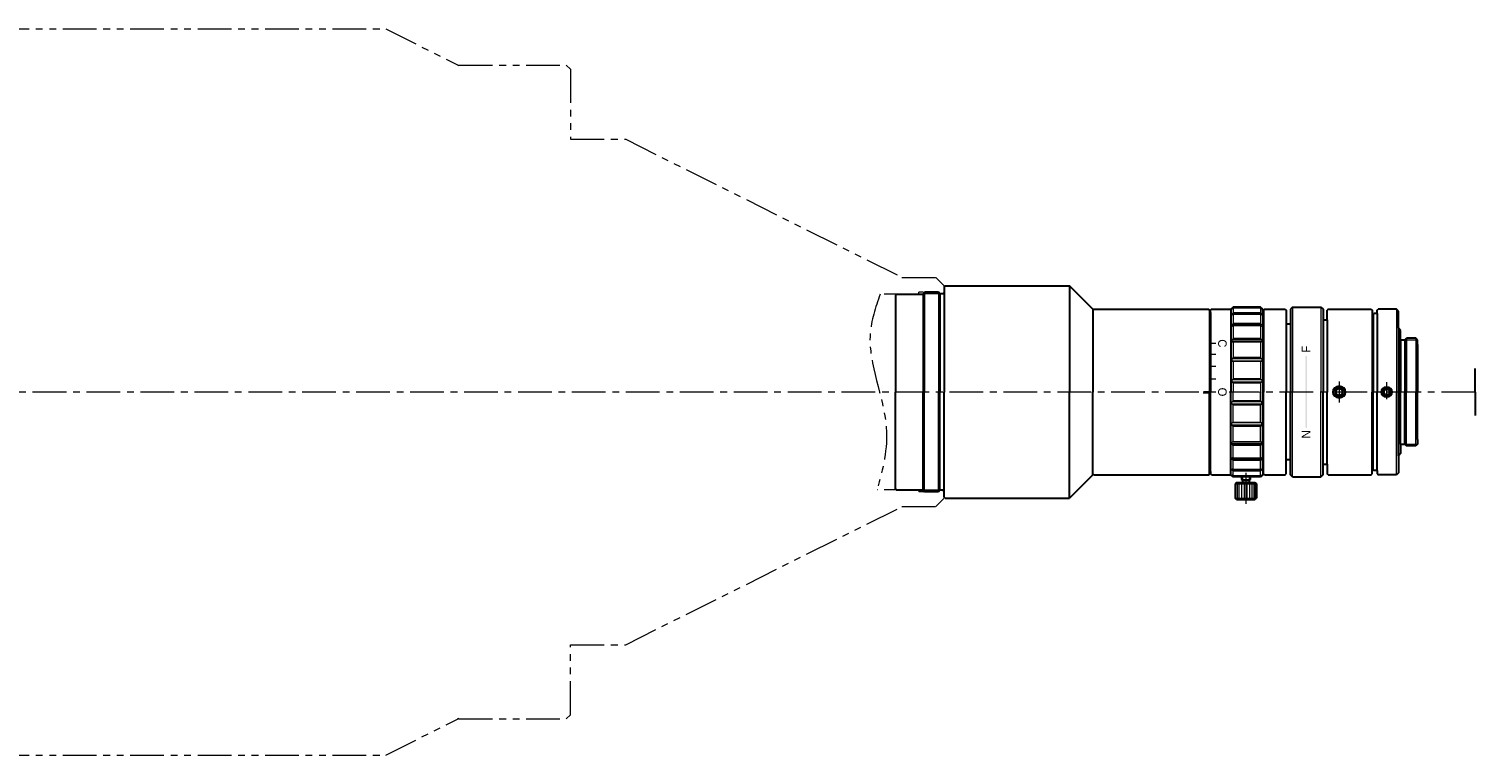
# Model space of a CAD drawing. Header units: millimetres. Extents: x -264 to 264, y -26 to 402.
# Tile 3 of 3: x -76 to 264, y 214 to 386. Entities that reach past the tile are written whole.
import ezdxf
from ezdxf.enums import TextEntityAlignment as Align

# ---------------------------------------------------------------- set-up
doc = ezdxf.new("R2010")
doc.units = ezdxf.units.MM
doc.header["$LTSCALE"] = 0.25
doc.linetypes.add('CENTER', pattern=[50.8, 31.75, -6.35, 6.35, -6.35])
doc.linetypes.add('PHANTOM', pattern=[63.5, 31.75, -6.35, 6.35, -6.35, 6.35, -6.35])
doc.layers.add('00_補助線', color=252, linetype='Continuous', lineweight=0, plot=False)
for name, color, linetype, lineweight in [('01_中心線', 1, 'CENTER', 20), ('03_寸法・文字', 50, 'Continuous', 20), ('iris＆image_circle', 7, 'Continuous', 30), ('VS-TLS200', 7, 'Continuous', 30), ('VS-TLS200-006B', 7, 'Continuous', 30), ('画層1', 7, 'Continuous', 30), ('ﾋﾞｽ・ﾈｼﾞ', 7, 'Continuous', 30)]:
    doc.layers.add(name, color=color, linetype=linetype, lineweight=lineweight)
doc.styles.add('VS Standard', font='txt', dxfattribs={"height": 3})

# ---------------------------------------------------------------- blocks, each defined once
blk = doc.blocks.new('HM26##')
at = {"layer": '画層1'}
blk.add_lwpolyline([(-0.65, -0.38), (0, -0.75), (0.65, -0.38), (0.65, 0.38), (0, 0.75), (-0.65, 0.38)], close=True, dxfattribs=at)
at = {"layer": '画層1', "lineweight": 9}
blk.add_circle((0, 0), 1.3, dxfattribs=at)
at = {"layer": '画層1'}
blk.add_circle((0, 0), 1.08, dxfattribs=at)
blk = doc.blocks.new('HM30##')
at = {"layer": '画層1'}
blk.add_lwpolyline([(-0.75, -0.43), (0, -0.87), (0.75, -0.43), (0.75, 0.43), (0, 0.87), (-0.75, 0.43)], close=True, dxfattribs=at)
at = {"layer": '画層1', "lineweight": 9}
blk.add_circle((0, 0), 1.5, dxfattribs=at)
at = {"layer": '画層1'}
blk.add_circle((0, 0), 1.25, dxfattribs=at)

msp = doc.modelspace()

# ---------------------------------------------------------------- hatches: boundary and pattern name
at = {"layer": '03_寸法・文字'}
h = msp.add_hatch(color=256, dxfattribs=at)
h.dxf.hatch_style = 1
h.paths.add_polyline_path([(203.5, 311.31), (203.5, 311.61), (202.2, 311.61), (202.2, 311.31)])
h = msp.add_hatch(color=256, dxfattribs=at)
h.dxf.hatch_style = 1
h.paths.add_polyline_path([(203.5, 308.7), (203.5, 309), (202.2, 309), (202.2, 308.7)])
h = msp.add_hatch(color=256, dxfattribs=at)
h.dxf.hatch_style = 1
h.paths.add_polyline_path([(224.82, 308.5), (224.58, 308.5), (224.58, 291.5), (224.82, 291.5)])
h = msp.add_hatch(color=256, dxfattribs=at)
h.dxf.hatch_style = 1
h.paths.add_polyline_path([(203.5, 305.87), (203.5, 306.17), (202.2, 306.17), (202.2, 305.87)])
h = msp.add_hatch(color=256, dxfattribs=at)
h.dxf.hatch_style = 1
h.paths.add_polyline_path([(203.5, 302.91), (203.5, 303.21), (202.2, 303.21), (202.2, 302.91)])
h = msp.add_hatch(color=256, dxfattribs=at)
h.dxf.hatch_style = 1
h.paths.add_polyline_path([(202, 299.75), (202, 300.25), (200.5, 300.25), (200.5, 299.75)])
h = msp.add_hatch(color=256, dxfattribs=at)
h.dxf.hatch_style = 1
h.paths.add_polyline_path([(203.5, 299.85), (203.5, 300.15), (202.2, 300.15), (202.2, 299.85)])

# ---------------------------------------------------------------- linework, layer by layer
at = {"layer": '00_補助線'}
for p, q in [((264.5, 305.5), (264.5, 300)), ((202, 299.75), (200.5, 299.75)), ((264.5, 294.5), (264.5, 300))]:
    msp.add_line(p, q, dxfattribs=at)
at = {"layer": '01_中心線'}
for p, q in [((199.47, 300), (-264.5, 300)), ((264.5, 300), (206.63, 300)), ((232.5, 302.5), (232.5, 297.5)), ((210.5, 281), (210.5, 273.7))]:
    msp.add_line(p, q, dxfattribs=at)
at = {"layer": '01_中心線', "ltscale": 0.5}
msp.add_line((243.67, 302.3), (243.67, 297.7), dxfattribs=at)
at = {"layer": 'iris＆image_circle'}
for q in [(264.5, 305.5), (264.5, 294.5)]:
    msp.add_line((264.5, 300), q, dxfattribs=at)
at = {"layer": 'VS-TLS200', "color": 4, "linetype": 'PHANTOM', "lineweight": 15}
for p, q in [((-99.8, 385.5), (8, 385.5)), ((8, 385.5), (25, 377)), ((25, 377), (25, 376.8)), ((25.2, 377), (25, 376.8)), ((25.2, 377), (50.5, 377)), ((51.5, 376), (50.5, 377)), ((51.5, 376), (51.5, 359.5)), ((51.5, 359.5), (64.5, 359.5)), ((64.5, 359.5), (129.5, 327)), ((129.5, 327), (137.5, 327)), ((137.5, 327), (139.5, 325)), ((139.5, 323.5), (139.5, 325)), ((133.3, 323), (124.42, 323)), ((133.3, 323), (133.5, 323.2)), ((133.5, 323.2), (133.5, 323.5)), ((134.5, 323.5), (133.5, 323.5)), ((134.5, 323.5), (134.87, 323.12)), ((139.13, 323.12), (134.87, 323.12)), ((139.5, 323.5), (139.13, 323.12)), ((133.3, 277), (123.68, 277)), ((133.3, 277), (133.5, 276.8)), ((133.5, 276.8), (133.5, 276.5)), ((134.5, 276.5), (133.5, 276.5)), ((134.5, 276.5), (134.87, 276.87)), ((139.13, 276.87), (134.87, 276.87)), ((139.5, 276.5), (139.13, 276.87)), ((139.5, 276.5), (139.5, 275)), ((64.5, 240.5), (129.5, 273)), ((129.5, 273), (137.5, 273)), ((137.5, 273), (139.5, 275)), ((51.5, 224), (51.5, 240.5)), ((51.5, 240.5), (64.5, 240.5)), ((8, 214.5), (25, 223)), ((25, 223), (25, 223.2)), ((25.2, 223), (25, 223.2)), ((25.2, 223), (50.5, 223)), ((51.5, 224), (50.5, 223)), ((-99.8, 214.5), (8, 214.5))]:
    msp.add_line(p, q, dxfattribs=at)
msp.add_open_spline([(124.42, 323), (123.3, 319.91), (119.92, 309.63), (127.84, 294.07), (125.12, 281.87), (123.68, 277)], degree=3, knots=[1.439716, 1.439716, 1.439716, 1.439716, 11.067582, 33.443804, 48.328973, 48.328973, 48.328973, 48.328973], dxfattribs=at)
at = {"layer": 'VS-TLS200-006B'}
for p, q in [((139.7, 325), (139.5, 324.8)), ((139.5, 324.8), (139.5, 323.12)), ((139.7, 325), (169, 325)), ((174.5, 319.5), (169, 325)), ((169, 325), (169, 300)), ((128.2, 323), (128, 322.8)), ((128, 322.8), (128, 320.25)), ((128, 320.25), (128, 300)), ((128.2, 323), (134.5, 323)), ((134.5, 323.12), (134.87, 323.5)), ((134.5, 323.12), (134.5, 323)), ((134.5, 323), (134.5, 300)), ((138.12, 323.5), (134.87, 323.5)), ((138.5, 323.12), (138.12, 323.5)), ((139.5, 323.12), (138.5, 323.12)), ((138.5, 323.12), (138.5, 300)), ((139.5, 323.12), (139.5, 300)), ((174.5, 319.5), (174.5, 318)), ((174.7, 319.5), (174.5, 319.3)), ((174.5, 318), (174.5, 300)), ((174.7, 319.5), (201.8, 319.5)), ((201.8, 319.5), (202, 319.3)), ((202, 319.3), (202, 318.5)), ((202, 318.5), (202.2, 318.7)), ((202, 318.5), (202, 300)), ((202.4, 319.5), (202.2, 319.3)), ((202.2, 318.7), (202.2, 319.3)), ((202.2, 318.7), (202.2, 300)), ((202.4, 319.5), (207, 319.5)), ((207.5, 320), (207, 319.5)), ((207, 319.5), (207, 300)), ((214, 320), (207.5, 320)), ((214.5, 319.5), (214, 320)), ((214.5, 318.3), (214.5, 319.5)), ((214.5, 318.3), (214.5, 300)), ((240.47, 318.3), (240.67, 318.5)), ((240.47, 318.3), (240.47, 316.5)), ((241.47, 318.5), (240.67, 318.5)), ((241.47, 319.3), (241.67, 319.5)), ((241.47, 318.5), (241.47, 319.3)), ((241.47, 318.5), (241.47, 300)), ((245.97, 319.5), (241.67, 319.5)), ((246.47, 319), (245.97, 319.5)), ((246.47, 315), (246.47, 319)), ((240.47, 316.5), (240.27, 316.5)), ((240.47, 316.5), (240.47, 300)), ((246.47, 315), (246.47, 315)), ((246.97, 314.5), (246.47, 315)), ((246.47, 315), (246.47, 300)), ((246.97, 312.3), (246.97, 314.5)), ((246.97, 312.3), (247.97, 312.3)), ((246.97, 312.3), (246.97, 300)), ((247.97, 312.3), (248.37, 312.7)), ((247.97, 312.3), (247.97, 312.3)), ((247.97, 312.3), (247.97, 300)), ((250.57, 312.7), (248.37, 312.7)), ((250.97, 312.3), (250.57, 312.7)), ((250.97, 311.2), (250.97, 312.3)), ((250.97, 311.2), (250.97, 300)), ((128, 279.75), (128, 300)), ((134.5, 277), (134.5, 300)), ((138.5, 276.87), (138.5, 300)), ((139.5, 276.87), (139.5, 300)), ((169, 275), (169, 300)), ((174.5, 282), (174.5, 300)), ((202, 281.5), (202, 300)), ((202.2, 281.3), (202.2, 300)), ((207, 280.5), (207, 300)), ((214.5, 281.7), (214.5, 300)), ((240.47, 283.5), (240.47, 300)), ((241.47, 281.5), (241.47, 300)), ((246.47, 285), (246.47, 300)), ((246.97, 287.7), (246.97, 300)), ((247.97, 287.7), (247.97, 300)), ((250.97, 288.8), (250.97, 300)), ((246.97, 287.7), (247.97, 287.7)), ((246.97, 287.7), (246.97, 285.5)), ((247.97, 287.7), (247.97, 287.7)), ((247.97, 287.7), (248.37, 287.3)), ((250.57, 287.3), (248.37, 287.3)), ((250.97, 287.7), (250.57, 287.3)), ((250.97, 288.8), (250.97, 287.7)), ((240.47, 283.5), (240.27, 283.5)), ((240.47, 281.7), (240.47, 283.5)), ((246.97, 285.5), (246.47, 285)), ((246.47, 285), (246.47, 285)), ((246.47, 285), (246.47, 281)), ((128, 277.2), (128, 279.75)), ((174.5, 280.5), (169, 275)), ((174.5, 280.5), (174.5, 282)), ((174.7, 280.5), (174.5, 280.7)), ((174.7, 280.5), (201.8, 280.5)), ((201.8, 280.5), (202, 280.7)), ((202, 280.7), (202, 281.5)), ((202, 281.5), (202.2, 281.3)), ((202.2, 281.3), (202.2, 280.7)), ((202.4, 280.5), (202.2, 280.7)), ((202.4, 280.5), (207, 280.5)), ((207.5, 280), (207, 280.5)), ((214, 280), (207.5, 280)), ((209.5, 280), (209.5, 279.4)), ((209.7, 279.2), (209.5, 279.4)), ((211.5, 279.4), (211.3, 279.2)), ((211.5, 280), (211.5, 279.4)), ((214.5, 280.5), (214, 280)), ((214.5, 281.7), (214.5, 280.5)), ((240.47, 281.7), (240.67, 281.5)), ((241.47, 281.5), (240.67, 281.5)), ((241.47, 281.5), (241.47, 280.7)), ((241.47, 280.7), (241.67, 280.5)), ((245.97, 280.5), (241.67, 280.5)), ((246.47, 281), (245.97, 280.5)), ((128.2, 277), (128, 277.2)), ((128.2, 277), (134.5, 277)), ((134.5, 276.87), (134.5, 277)), ((134.5, 276.87), (134.87, 276.5)), ((138.12, 276.5), (134.87, 276.5)), ((138.5, 276.87), (138.12, 276.5)), ((139.5, 276.87), (138.5, 276.87)), ((139.5, 275.2), (139.5, 276.87)), ((208.32, 278.7), (208, 278.38)), ((208, 278.38), (208, 275.02)), ((208.32, 278.7), (212.67, 278.7)), ((209.7, 279.2), (209.7, 278.7)), ((209.7, 279.2), (211.3, 279.2)), ((211.3, 279.2), (211.3, 278.7)), ((212.67, 278.7), (213, 278.38)), ((213, 278.38), (213, 275.02)), ((139.7, 275), (139.5, 275.2)), ((139.7, 275), (169, 275)), ((208.32, 274.7), (208, 275.02)), ((208.32, 274.7), (212.67, 274.7)), ((212.67, 274.7), (213, 275.02))]:
    msp.add_line(p, q, dxfattribs=at)
at = {"layer": 'VS-TLS200-006B', "lineweight": 9}
for p, q in [((138.5, 323.12), (134.5, 323.12)), ((134.87, 323.5), (134.87, 300)), ((138.12, 323.5), (138.12, 300)), ((221.5, 320), (221.5, 300)), ((228.2, 320), (228.2, 300)), ((245.97, 319.5), (245.97, 300)), ((247.97, 312.3), (250.97, 312.3)), ((248.37, 312.7), (248.37, 300)), ((250.57, 312.7), (250.57, 300)), ((134.87, 276.5), (134.87, 300)), ((138.12, 276.5), (138.12, 300)), ((221.5, 280), (221.5, 300)), ((228.2, 280), (228.2, 300)), ((245.97, 280.5), (245.97, 300)), ((248.37, 287.3), (248.37, 300)), ((250.57, 287.3), (250.57, 300)), ((247.97, 287.7), (250.97, 287.7)), ((209.5, 279.4), (211.5, 279.4)), ((138.5, 276.87), (134.5, 276.87)), ((208, 278.38), (213, 278.38)), ((208.19, 275.02), (208.19, 278.38)), ((208.52, 275.02), (208.52, 278.38)), ((208.98, 275.02), (208.98, 278.38)), ((209.54, 275.02), (209.54, 278.38)), ((210.17, 275.02), (210.17, 278.38)), ((210.83, 275.02), (210.83, 278.38)), ((211.46, 275.02), (211.46, 278.38)), ((212.02, 275.02), (212.02, 278.38)), ((212.48, 275.02), (212.48, 278.38)), ((212.81, 275.02), (212.81, 278.38)), ((208, 275.02), (213, 275.02))]:
    msp.add_line(p, q, dxfattribs=at)
at = {"layer": 'VS-TLS200-006B', "lineweight": 20}
for p, q in [((209.7, 280), (209.7, 279.2)), ((211.3, 280), (211.3, 279.2))]:
    msp.add_line(p, q, dxfattribs=at)
msp.add_circle((243.67, 300), 1.3, dxfattribs=at)
at = {"layer": 'VS-TLS200-006B'}
msp.add_circle((243.67, 300), 1.08, dxfattribs=at)
at = {"layer": '画層1', "lineweight": 9}
for p, q in [((207.3, 319.67), (207.2, 319.57)), ((207.3, 319.59), (207.2, 319.49)), ((207.2, 319.57), (207.2, 319.49)), ((207.3, 318.41), (207.2, 318.32)), ((207.2, 318.32), (207.2, 318.08)), ((214.3, 318.32), (207.2, 318.32)), ((207.3, 318.18), (207.2, 318.08)), ((207.5, 319.89), (207.3, 319.67)), ((207.5, 319.76), (207.3, 319.59)), ((207.5, 318.66), (207.3, 318.41)), ((214.2, 318.41), (207.3, 318.41)), ((207.5, 318.28), (207.3, 318.18)), ((207.5, 320), (207.5, 319.89)), ((214, 319.89), (207.5, 319.89)), ((207.5, 319.76), (207.5, 318.66)), ((214, 319.76), (207.5, 319.76)), ((214, 318.66), (207.5, 318.66)), ((207.5, 318.28), (207.5, 316.17)), ((214, 318.28), (207.5, 318.28)), ((214, 320), (214, 319.89)), ((214, 319.89), (214.2, 319.67)), ((214, 319.76), (214, 318.66)), ((214, 319.76), (214.2, 319.59)), ((214, 318.66), (214.2, 318.41)), ((214, 318.28), (214, 316.17)), ((214, 318.28), (214.2, 318.18)), ((214.2, 319.67), (214.3, 319.57)), ((214.2, 319.59), (214.3, 319.49)), ((214.2, 318.41), (214.3, 318.32)), ((214.2, 318.18), (214.3, 318.08)), ((214.3, 319.57), (214.3, 319.49)), ((214.3, 318.32), (214.3, 318.08)), ((207.3, 315.89), (207.2, 315.82)), ((214.3, 315.82), (207.2, 315.82)), ((207.2, 315.82), (207.2, 315.44)), ((207.3, 315.52), (207.2, 315.44)), ((207.5, 316.17), (207.3, 315.89)), ((214.2, 315.89), (207.3, 315.89)), ((207.5, 315.56), (207.3, 315.52)), ((214, 316.17), (207.5, 316.17)), ((207.5, 315.56), (207.5, 312.57)), ((214, 315.56), (207.5, 315.56)), ((214, 316.17), (214.2, 315.89)), ((214, 315.56), (214, 312.57)), ((214, 315.56), (214.2, 315.52)), ((214.2, 315.89), (214.3, 315.82)), ((214.2, 315.52), (214.3, 315.44)), ((214.3, 315.82), (214.3, 315.44)), ((207.3, 312.3), (207.2, 312.24)), ((207.2, 312.24), (207.2, 311.77)), ((214.3, 312.24), (207.2, 312.24)), ((207.2, 311.77), (207.3, 311.81)), ((207.5, 312.57), (207.3, 312.3)), ((214.2, 312.3), (207.3, 312.3)), ((214.2, 311.81), (207.3, 311.81)), ((207.3, 311.81), (207.5, 311.75)), ((214, 312.57), (207.5, 312.57)), ((207.5, 311.75), (207.5, 308.11)), ((214, 311.75), (207.5, 311.75)), ((214, 312.57), (214.2, 312.3)), ((214.2, 311.81), (214, 311.75)), ((214, 311.75), (214, 308.11)), ((214.2, 312.3), (214.3, 312.24)), ((214.3, 311.77), (214.2, 311.81)), ((214.3, 312.24), (214.3, 311.77)), ((207.3, 307.86), (207.2, 307.82)), ((214.3, 307.82), (207.2, 307.82)), ((207.2, 307.82), (207.2, 307.26)), ((207.2, 307.26), (207.3, 307.29)), ((207.5, 308.11), (207.3, 307.86)), ((214.2, 307.86), (207.3, 307.86)), ((214.2, 307.29), (207.3, 307.29)), ((207.3, 307.29), (207.5, 307.19)), ((214, 308.11), (207.5, 308.11)), ((207.5, 307.19), (207.5, 303.11)), ((214, 307.19), (207.5, 307.19)), ((214.2, 307.86), (214, 308.11)), ((214, 307.19), (214.2, 307.29)), ((214, 307.19), (214, 303.11)), ((214.3, 307.82), (214.2, 307.86)), ((214.2, 307.29), (214.3, 307.26)), ((214.3, 307.82), (214.3, 307.26)), ((207.5, 303.11), (207.3, 302.89)), ((214, 303.11), (207.5, 303.11)), ((214, 303.11), (214.2, 302.89)), ((207.3, 302.89), (207.2, 302.87)), ((214.3, 302.87), (207.2, 302.87)), ((207.2, 302.87), (207.2, 302.27)), ((207.2, 302.27), (207.3, 302.28)), ((214.2, 302.89), (207.3, 302.89)), ((214.2, 302.28), (207.3, 302.28)), ((207.3, 302.28), (207.5, 302.11)), ((207.5, 302.11), (207.5, 300)), ((214, 302.11), (207.5, 302.11)), ((207.5, 297.89), (207.5, 300)), ((214.2, 302.28), (214, 302.11)), ((214, 302.11), (214, 300)), ((214, 297.89), (214, 300)), ((214.2, 302.89), (214.3, 302.87)), ((214.3, 302.27), (214.2, 302.28)), ((214.2, 302.28), (214.2, 302.28)), ((214.3, 302.87), (214.3, 302.27)), ((207.2, 297.73), (207.3, 297.72)), ((207.2, 297.13), (207.2, 297.73)), ((214.3, 297.13), (207.2, 297.13)), ((207.3, 297.11), (207.2, 297.13)), ((207.3, 297.72), (207.5, 297.89)), ((214.2, 297.72), (207.3, 297.72)), ((214.2, 297.11), (207.3, 297.11)), ((207.5, 296.89), (207.3, 297.11)), ((214, 297.89), (207.5, 297.89)), ((207.5, 292.81), (207.5, 296.89)), ((214, 296.89), (207.5, 296.89)), ((214.2, 297.72), (214, 297.89)), ((214, 296.89), (214.2, 297.11)), ((214, 292.81), (214, 296.89)), ((214.3, 297.73), (214.2, 297.72)), ((214.2, 297.72), (214.2, 297.72)), ((214.2, 297.11), (214.3, 297.13)), ((214.3, 297.13), (214.3, 297.73)), ((207.2, 292.74), (207.3, 292.71)), ((207.2, 292.18), (207.2, 292.74)), ((214.3, 292.18), (207.2, 292.18)), ((207.3, 292.14), (207.2, 292.18)), ((207.3, 292.71), (207.5, 292.81)), ((214.2, 292.71), (207.3, 292.71)), ((214.2, 292.14), (207.3, 292.14)), ((207.5, 291.89), (207.3, 292.14)), ((214, 292.81), (207.5, 292.81)), ((207.5, 288.25), (207.5, 291.89)), ((214, 291.89), (207.5, 291.89)), ((214, 292.81), (214.2, 292.71)), ((214.2, 292.14), (214, 291.89)), ((214, 288.25), (214, 291.89)), ((214.2, 292.71), (214.3, 292.74)), ((214.3, 292.18), (214.2, 292.14)), ((214.3, 292.18), (214.3, 292.74)), ((207.2, 287.76), (207.2, 288.23)), ((207.2, 288.23), (207.3, 288.19)), ((214.3, 287.76), (207.2, 287.76)), ((207.3, 287.7), (207.2, 287.76)), ((207.3, 288.19), (207.5, 288.25)), ((214.2, 288.19), (207.3, 288.19)), ((214.2, 287.7), (207.3, 287.7)), ((207.5, 287.43), (207.3, 287.7)), ((214, 288.25), (207.5, 288.25)), ((207.5, 284.44), (207.5, 287.43)), ((214, 287.43), (207.5, 287.43)), ((214.2, 288.19), (214, 288.25)), ((214, 287.43), (214.2, 287.7)), ((214, 284.44), (214, 287.43)), ((214.3, 288.23), (214.2, 288.19)), ((214.2, 287.7), (214.3, 287.76)), ((214.3, 287.76), (214.3, 288.23)), ((207.3, 284.48), (207.2, 284.56)), ((207.2, 284.18), (207.2, 284.56)), ((214.3, 284.18), (207.2, 284.18)), ((207.3, 284.11), (207.2, 284.18)), ((207.5, 284.44), (207.3, 284.48)), ((214.2, 284.11), (207.3, 284.11)), ((207.5, 283.83), (207.3, 284.11)), ((214, 284.44), (207.5, 284.44)), ((207.5, 281.72), (207.5, 283.83)), ((214, 283.83), (207.5, 283.83)), ((214, 284.44), (214.2, 284.48)), ((214, 283.83), (214.2, 284.11)), ((214, 281.72), (214, 283.83)), ((214.2, 284.48), (214.3, 284.56)), ((214.2, 284.11), (214.3, 284.18)), ((214.3, 284.18), (214.3, 284.56)), ((207.2, 281.68), (207.2, 281.92)), ((207.3, 281.82), (207.2, 281.92)), ((214.3, 281.68), (207.2, 281.68)), ((207.3, 281.59), (207.2, 281.68)), ((207.2, 280.43), (207.2, 280.51)), ((207.3, 280.41), (207.2, 280.51)), ((207.3, 280.33), (207.2, 280.43)), ((207.5, 281.72), (207.3, 281.82)), ((214.2, 281.59), (207.3, 281.59)), ((207.5, 281.34), (207.3, 281.59)), ((207.5, 280.24), (207.3, 280.41)), ((207.5, 280.11), (207.3, 280.33)), ((214, 281.72), (207.5, 281.72)), ((207.5, 280.24), (207.5, 281.34)), ((214, 281.34), (207.5, 281.34)), ((214, 280.24), (207.5, 280.24)), ((207.5, 280), (207.5, 280.11)), ((214, 280.11), (207.5, 280.11)), ((214, 281.72), (214.2, 281.82)), ((214, 281.34), (214.2, 281.59)), ((214, 280.24), (214, 281.34)), ((214, 280.24), (214.2, 280.41)), ((214, 280.11), (214.2, 280.33)), ((214, 280), (214, 280.11)), ((214.2, 281.82), (214.3, 281.92)), ((214.2, 281.59), (214.3, 281.68)), ((214.2, 280.41), (214.3, 280.51)), ((214.2, 280.33), (214.3, 280.43)), ((214.3, 281.68), (214.3, 281.92)), ((214.3, 280.43), (214.3, 280.51))]:
    msp.add_line(p, q, dxfattribs=at)
at = {"layer": '画層1', "color": 3}
for p, q in [((214.7, 319), (214.5, 318.8)), ((214.9, 319.5), (214.7, 319.3)), ((214.7, 319.3), (214.7, 300)), ((214.9, 319.5), (219.8, 319.5)), ((219.8, 319.5), (220, 319.3)), ((220, 319.3), (220, 316)), ((221.5, 320), (221, 319.5)), ((221, 319.5), (221, 316)), ((221.5, 320), (228.2, 320)), ((228.2, 320), (228.7, 319.5)), ((228.7, 319.5), (228.7, 317)), ((228.7, 317), (229.7, 317)), ((228.7, 317), (228.7, 300)), ((229.9, 319.5), (229.7, 319.3)), ((229.7, 317), (229.7, 319.3)), ((229.7, 317), (229.7, 300)), ((229.9, 319.5), (240.07, 319.5)), ((240.07, 319.5), (240.27, 319.3)), ((240.27, 319.3), (240.27, 300)), ((221, 316), (220, 316)), ((220, 316), (220, 300)), ((221, 316), (221, 300)), ((214.7, 280.7), (214.7, 300)), ((220, 284), (220, 300)), ((221, 284), (221, 300)), ((228.7, 283), (228.7, 300)), ((229.7, 283), (229.7, 300)), ((240.27, 280.7), (240.27, 300)), ((220, 280.7), (220, 284)), ((221, 284), (220, 284)), ((221, 280.5), (221, 284)), ((228.7, 283), (229.7, 283)), ((228.7, 280.5), (228.7, 283)), ((229.7, 283), (229.7, 280.7)), ((214.7, 281), (214.5, 281.2)), ((214.9, 280.5), (214.7, 280.7)), ((214.9, 280.5), (219.8, 280.5)), ((219.8, 280.5), (220, 280.7)), ((221.5, 280), (221, 280.5)), ((221.5, 280), (228.2, 280)), ((228.2, 280), (228.7, 280.5)), ((229.9, 280.5), (229.7, 280.7)), ((229.9, 280.5), (240.07, 280.5)), ((240.07, 280.5), (240.27, 280.7))]:
    msp.add_line(p, q, dxfattribs=at)

# ---------------------------------------------------------------- block references
msp.add_blockref('HM30##', (232.5, 300), dxfattribs=at)
at = {"layer": 'ﾋﾞｽ・ﾈｼﾞ'}
msp.add_blockref('HM26##', (243.67, 300), dxfattribs=at)

# ---------------------------------------------------------------- texts
at = {"layer": '03_寸法・文字', "style": 'VS Standard'}
for s, p in [('C', (206, 311.46)), ('O', (206, 300))]:
    msp.add_text(s, height=2, rotation=270, dxfattribs=at).set_placement(p, align=Align.TOP_CENTER)
at = {"layer": '03_寸法・文字', "color": 6, "style": 'VS Standard'}
for s, p in [('F', (223.7, 310.06)), ('N', (223.7, 290.03))]:
    msp.add_text(s, height=2, rotation=90, dxfattribs=at).set_placement(p, align=Align.TOP_CENTER)

doc.saveas('drawing.dxf')
